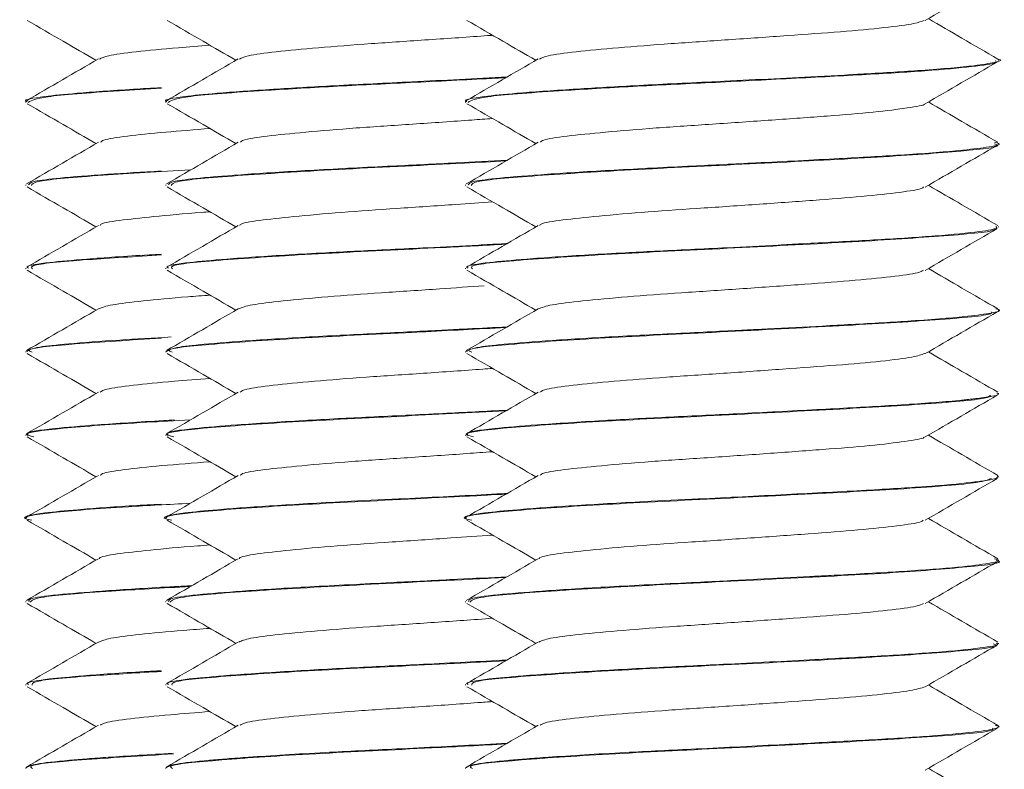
# Model space of a CAD drawing. Header units: millimetres. Extents: x -136 to 1613, y -2821 to -510.
# Tile 32 of 69: x 35 to 50, y -573 to -561. Entities that reach past the tile are written whole.
import ezdxf

# ---------------------------------------------------------------- set-up
doc = ezdxf.new("R2010")
doc.units = ezdxf.units.MM

msp = doc.modelspace()

# ---------------------------------------------------------------- linework, layer by layer
at = {"color": 7, "linetype": 'Continuous', "lineweight": 15}
for p, q in [((50.042, -561.933), (50.042, -561.923)), ((35.442, -562.548), (35.442, -562.559)), ((37.542, -562.548), (37.542, -562.559)), ((42.042, -562.548), (42.042, -562.559)), ((50.042, -563.183), (50.042, -563.174)), ((35.442, -563.798), (35.442, -563.808)), ((37.542, -563.798), (37.542, -563.808)), ((42.042, -563.798), (42.042, -563.808)), ((50.042, -564.433), (50.042, -564.423)), ((35.442, -565.048), (35.442, -565.058)), ((37.542, -565.048), (37.542, -565.058)), ((42.042, -565.048), (42.042, -565.058)), ((50.042, -565.683), (50.042, -565.673)), ((35.442, -566.298), (35.442, -566.308)), ((37.542, -566.298), (37.542, -566.308)), ((42.042, -566.298), (42.042, -566.308)), ((50.042, -566.933), (50.042, -566.923)), ((35.442, -567.548), (35.442, -567.558)), ((37.542, -567.548), (37.542, -567.558)), ((42.042, -567.548), (42.042, -567.558)), ((50.042, -568.183), (50.042, -568.173)), ((35.442, -568.798), (35.442, -568.809)), ((37.542, -568.798), (37.542, -568.809)), ((42.042, -568.798), (42.042, -568.809)), ((50.042, -569.434), (50.042, -569.423)), ((35.442, -570.048), (35.442, -570.059)), ((37.542, -570.048), (37.542, -570.059)), ((42.042, -570.048), (42.042, -570.059)), ((50.042, -570.683), (50.042, -570.673)), ((35.442, -571.298), (35.442, -571.308)), ((37.542, -571.298), (37.542, -571.308)), ((42.042, -571.298), (42.042, -571.308)), ((50.042, -571.933), (50.042, -571.923)), ((35.442, -572.548), (35.442, -572.558)), ((37.542, -572.548), (37.542, -572.558)), ((42.042, -572.548), (42.042, -572.558))]:
    msp.add_line(p, q, dxfattribs=at)
for points, knots in [([(48.942, -561.33), (49.122, -561.226), (49.481, -561.017), (49.841, -560.808), (50.021, -560.704)], [0, 0, 0, 0, 0.499684, 1, 1, 1, 1]), ([(35.463, -561.329), (35.643, -561.433), (35.988, -561.633), (36.332, -561.833), (36.496, -561.928)], [0, 0, 0, 0, 0.522711, 1, 1, 1, 1]), ([(37.563, -561.329), (37.743, -561.433), (38.088, -561.633), (38.432, -561.833), (38.596, -561.928)], [0, 0, 0, 0, 0.522712, 1, 1, 1, 1]), ([(42.063, -561.329), (42.243, -561.433), (42.588, -561.633), (42.932, -561.833), (43.096, -561.928)], [0, 0, 0, 0, 0.522711, 1, 1, 1, 1]), ([(43.151, -561.909), (43.183, -561.892), (43.254, -561.854), (43.673, -561.801), (44.307, -561.739), (45.109, -561.678), (45.994, -561.62), (46.881, -561.557), (47.696, -561.499), (48.352, -561.438), (48.796, -561.38), (48.885, -561.344), (48.925, -561.329)], [0, 0, 0, 0, 0.084347, 0.187103, 0.291642, 0.396098, 0.498909, 0.604004, 0.707148, 0.811181, 0.916015, 1, 1, 1, 1]), ([(50.032, -561.909), (49.852, -561.805), (49.504, -561.603), (49.156, -561.401), (48.988, -561.303)], [0, 0, 0, 0, 0.517421, 1, 1, 1, 1]), ([(38.651, -561.909), (38.683, -561.892), (38.754, -561.854), (39.173, -561.801), (39.807, -561.739), (40.611, -561.678), (41.487, -561.62), (42.13, -561.576), (42.423, -561.554), (42.448, -561.552)], [0, 0, 0, 0, 0.137457, 0.304912, 0.475274, 0.6455, 0.813045, 0.984314, 1, 1, 1, 1]), ([(36.551, -561.909), (36.583, -561.892), (36.653, -561.854), (37.076, -561.801), (37.611, -561.747), (38.045, -561.715), (38.207, -561.703)], [0, 0, 0, 0, 0.238303, 0.528641, 0.824017, 1, 1, 1, 1]), ([(36.532, -561.908), (36.352, -562.012), (35.992, -562.221), (35.632, -562.43), (35.452, -562.534)], [0, 0, 0, 0, 0.499696, 1, 1, 1, 1]), ([(38.632, -561.908), (38.452, -562.012), (38.092, -562.221), (37.732, -562.43), (37.552, -562.534)], [0, 0, 0, 0, 0.499696, 1, 1, 1, 1]), ([(50.03, -561.909), (50.031, -561.909), (50.113, -561.927), (49.991, -561.96), (49.679, -562.014), (48.991, -562.075), (48.1, -562.129), (47.039, -562.186), (45.832, -562.247), (44.601, -562.306), (43.589, -562.365), (42.804, -562.421), (42.247, -562.476), (41.997, -562.521), (42.055, -562.545), (42.061, -562.548)], [0, 0, 0, 0, 0.0007664, 0.0793554, 0.1581309, 0.2659285, 0.3505565, 0.4181895, 0.5348972, 0.6278074, 0.7098, 0.80358, 0.8825849, 0.9875637, 1, 1, 1, 1]), ([(43.132, -561.908), (42.952, -562.012), (42.592, -562.221), (42.232, -562.43), (42.052, -562.534)], [0, 0, 0, 0, 0.499691, 1, 1, 1, 1]), ([(42.079, -562.559), (42.13, -562.53), (42.237, -562.471), (43.25, -562.397), (44.451, -562.323), (45.643, -562.267), (46.866, -562.204), (48.015, -562.144), (48.99, -562.086), (49.674, -562.022), (50.029, -561.974), (50.004, -561.944), (49.996, -561.933)], [0, 0, 0, 0, 0.1311659, 0.2744649, 0.3719871, 0.4673557, 0.5647453, 0.6614412, 0.7572574, 0.8549086, 0.9504579, 1, 1, 1, 1]), ([(48.942, -562.58), (49.122, -562.476), (49.481, -562.267), (49.841, -562.058), (50.021, -561.954)], [0, 0, 0, 0, 0.49969, 1, 1, 1, 1]), ([(42.665, -562.178), (42.189, -562.203), (41.319, -562.248), (40.1, -562.306), (39.089, -562.365), (38.304, -562.421), (37.747, -562.476), (37.497, -562.521), (37.555, -562.545), (37.561, -562.548)], [0, 0, 0, 0, 0.1944032, 0.3553313, 0.4973495, 0.6597842, 0.7966268, 0.9784594, 1, 1, 1, 1]), ([(37.579, -562.559), (37.63, -562.53), (37.737, -562.471), (38.749, -562.397), (39.952, -562.323), (41.137, -562.267), (42.077, -562.219), (42.551, -562.194), (42.647, -562.189)], [0, 0, 0, 0, 0.2224684, 0.4655141, 0.6309217, 0.7926723, 0.9578528, 1, 1, 1, 1]), ([(37.473, -562.338), (37.332, -562.346), (36.834, -562.375), (36.209, -562.421), (35.646, -562.476), (35.397, -562.521), (35.455, -562.545), (35.461, -562.548)], [0, 0, 0, 0, 0.112875, 0.399552, 0.641069, 0.961983, 1, 1, 1, 1]), ([(35.479, -562.559), (35.532, -562.53), (35.644, -562.471), (36.524, -562.404), (37.263, -562.361), (37.48, -562.348)], [0, 0, 0, 0, 0.392821, 0.821973, 1, 1, 1, 1]), ([(35.463, -562.579), (35.643, -562.683), (35.988, -562.883), (36.332, -563.083), (36.496, -563.178)], [0, 0, 0, 0, 0.522711, 1, 1, 1, 1]), ([(37.563, -562.579), (37.743, -562.683), (38.088, -562.883), (38.432, -563.083), (38.596, -563.178)], [0, 0, 0, 0, 0.522712, 1, 1, 1, 1]), ([(42.063, -562.579), (42.243, -562.683), (42.588, -562.883), (42.932, -563.083), (43.096, -563.178)], [0, 0, 0, 0, 0.522711, 1, 1, 1, 1]), ([(43.165, -563.158), (43.174, -563.147), (43.202, -563.116), (43.537, -563.066), (44.115, -563.007), (44.88, -562.943), (45.749, -562.887), (46.645, -562.824), (47.485, -562.764), (48.201, -562.706), (48.689, -562.642), (48.935, -562.603), (48.933, -562.581), (48.933, -562.58)], [0, 0, 0, 0, 0.055238, 0.15895, 0.262965, 0.368217, 0.47113, 0.576237, 0.680592, 0.783992, 0.889382, 0.992494, 1, 1, 1, 1]), ([(50.032, -563.159), (49.852, -563.055), (49.504, -562.853), (49.156, -562.651), (48.988, -562.553)], [0, 0, 0, 0, 0.517421, 1, 1, 1, 1]), ([(38.665, -563.158), (38.674, -563.147), (38.702, -563.116), (39.038, -563.066), (39.614, -563.007), (40.381, -562.943), (41.246, -562.887), (41.968, -562.837), (42.345, -562.809), (42.447, -562.802)], [0, 0, 0, 0, 0.089786, 0.258361, 0.42743, 0.598509, 0.76579, 0.936631, 1, 1, 1, 1]), ([(36.565, -563.158), (36.574, -563.147), (36.602, -563.116), (36.94, -563.066), (37.483, -563.009), (37.975, -562.97), (38.206, -562.952)], [0, 0, 0, 0, 0.155681, 0.447971, 0.74111, 1, 1, 1, 1]), ([(36.532, -563.158), (36.352, -563.262), (35.992, -563.471), (35.632, -563.68), (35.452, -563.784)], [0, 0, 0, 0, 0.499696, 1, 1, 1, 1]), ([(38.632, -563.158), (38.452, -563.262), (38.092, -563.471), (37.732, -563.68), (37.552, -563.784)], [0, 0, 0, 0, 0.499696, 1, 1, 1, 1]), ([(43.132, -563.158), (42.952, -563.262), (42.592, -563.471), (42.232, -563.68), (42.052, -563.784)], [0, 0, 0, 0, 0.499691, 1, 1, 1, 1]), ([(49.981, -563.159), (50.005, -563.165), (50.113, -563.19), (49.902, -563.23), (49.436, -563.288), (48.668, -563.347), (47.606, -563.405), (46.515, -563.463), (45.349, -563.52), (44.249, -563.575), (43.242, -563.638), (42.551, -563.692), (42.112, -563.745), (42.093, -563.78), (42.083, -563.798)], [0, 0, 0, 0, 0.026766, 0.118614, 0.195265, 0.298973, 0.382935, 0.483621, 0.55765, 0.653793, 0.74906, 0.840487, 0.917216, 1, 1, 1, 1]), ([(42.126, -563.808), (42.135, -563.786), (42.156, -563.733), (43.128, -563.654), (44.686, -563.56), (46.545, -563.472), (48.312, -563.381), (49.547, -563.289), (50.123, -563.226), (49.998, -563.189), (49.979, -563.183)], [0, 0, 0, 0, 0.1054772, 0.2490963, 0.3948892, 0.5389549, 0.6836363, 0.8289034, 0.9726782, 1, 1, 1, 1]), ([(48.942, -563.83), (49.122, -563.726), (49.481, -563.517), (49.841, -563.308), (50.021, -563.204)], [0, 0, 0, 0, 0.49969, 1, 1, 1, 1]), ([(42.667, -563.428), (42.413, -563.441), (41.855, -563.471), (40.847, -563.52), (39.75, -563.575), (38.742, -563.638), (38.051, -563.692), (37.612, -563.745), (37.593, -563.78), (37.583, -563.798)], [0, 0, 0, 0, 0.107106, 0.235111, 0.401358, 0.566089, 0.724179, 0.856854, 1, 1, 1, 1]), ([(37.626, -563.808), (37.634, -563.786), (37.655, -563.733), (38.631, -563.654), (40.174, -563.56), (41.685, -563.49), (42.444, -563.449), (42.648, -563.438)], [0, 0, 0, 0, 0.1781742, 0.4207778, 0.6670536, 0.9104139, 1, 1, 1, 1]), ([(37.472, -563.588), (37.194, -563.605), (36.58, -563.642), (35.954, -563.692), (35.512, -563.745), (35.493, -563.78), (35.483, -563.798)], [0, 0, 0, 0, 0.232639, 0.512218, 0.746856, 1, 1, 1, 1]), ([(35.526, -563.808), (35.536, -563.786), (35.56, -563.733), (36.455, -563.658), (37.452, -563.601), (37.914, -563.574)], [0, 0, 0, 0, 0.282598, 0.667399, 1, 1, 1, 1]), ([(35.463, -563.829), (35.643, -563.933), (35.988, -564.133), (36.332, -564.333), (36.496, -564.428)], [0, 0, 0, 0, 0.522705, 1, 1, 1, 1]), ([(37.563, -563.829), (37.743, -563.933), (38.088, -564.133), (38.432, -564.333), (38.596, -564.428)], [0, 0, 0, 0, 0.522706, 1, 1, 1, 1]), ([(42.063, -563.829), (42.243, -563.933), (42.588, -564.133), (42.932, -564.333), (43.096, -564.428)], [0, 0, 0, 0, 0.5227055, 1, 1, 1, 1]), ([(43.156, -564.408), (43.156, -564.403), (43.156, -564.377), (43.421, -564.331), (43.934, -564.274), (44.659, -564.21), (45.507, -564.152), (46.405, -564.092), (47.266, -564.029), (48.023, -563.972), (48.58, -563.909), (48.887, -563.863), (48.908, -563.836), (48.913, -563.829)], [0, 0, 0, 0, 0.025924, 0.130549, 0.233742, 0.339149, 0.442458, 0.546937, 0.651983, 0.754926, 0.860228, 0.96411, 1, 1, 1, 1]), ([(50.032, -564.409), (49.852, -564.305), (49.504, -564.103), (49.156, -563.901), (48.988, -563.803)], [0, 0, 0, 0, 0.517421, 1, 1, 1, 1]), ([(38.656, -564.408), (38.656, -564.403), (38.656, -564.377), (38.921, -564.331), (39.434, -564.274), (40.16, -564.21), (41.005, -564.152), (41.803, -564.099), (42.266, -564.065), (42.447, -564.052)], [0, 0, 0, 0, 0.0421947, 0.2124905, 0.3804529, 0.5520198, 0.720174, 0.8902313, 1, 1, 1, 1]), ([(36.557, -564.408), (36.556, -564.403), (36.556, -564.377), (36.819, -564.331), (37.34, -564.274), (37.841, -564.228), (38.165, -564.205), (38.206, -564.202)], [0, 0, 0, 0, 0.073159, 0.368397, 0.659598, 0.95705, 1, 1, 1, 1]), ([(36.532, -564.408), (36.352, -564.512), (35.992, -564.721), (35.632, -564.93), (35.452, -565.034)], [0, 0, 0, 0, 0.499696, 1, 1, 1, 1]), ([(38.632, -564.408), (38.452, -564.512), (38.092, -564.721), (37.732, -564.93), (37.552, -565.034)], [0, 0, 0, 0, 0.499696, 1, 1, 1, 1]), ([(43.132, -564.408), (42.952, -564.512), (42.592, -564.721), (42.232, -564.93), (42.052, -565.034)], [0, 0, 0, 0, 0.499691, 1, 1, 1, 1]), ([(50.001, -564.423), (50.011, -564.432), (50.042, -564.458), (49.76, -564.501), (49.167, -564.562), (48.278, -564.62), (47.545, -564.658), (47.032, -564.685), (46.6, -564.708), (45.856, -564.746), (45.075, -564.784), (44.389, -564.819), (43.702, -564.858), (42.956, -564.909), (42.335, -564.964), (42.032, -565.012), (42.072, -565.041), (42.082, -565.048)], [0, 0, 0, 0, 0.0392182, 0.1220299, 0.2241558, 0.3164951, 0.4001071, 0.4163437, 0.4445675, 0.5058902, 0.5942, 0.6310303, 0.6806856, 0.780192, 0.8636516, 0.9648657, 1, 1, 1, 1]), ([(42.145, -565.058), (42.129, -565.041), (42.083, -564.994), (42.904, -564.92), (44.366, -564.826), (46.207, -564.739), (48.02, -564.646), (49.358, -564.556), (50.037, -564.493), (49.977, -564.458), (49.97, -564.454)], [0, 0, 0, 0, 0.0815592, 0.2301759, 0.381048, 0.5295673, 0.6799971, 0.8292602, 0.9784094, 1, 1, 1, 1]), ([(48.942, -565.08), (49.122, -564.976), (49.481, -564.767), (49.841, -564.558), (50.021, -564.454)], [0, 0, 0, 0, 0.49969, 1, 1, 1, 1]), ([(42.666, -564.678), (42.637, -564.68), (42.496, -564.687), (42.1, -564.708), (41.356, -564.746), (40.575, -564.784), (39.889, -564.819), (39.202, -564.858), (38.456, -564.909), (37.835, -564.964), (37.532, -565.012), (37.572, -565.041), (37.582, -565.048)], [0, 0, 0, 0, 0.012099, 0.059871, 0.163666, 0.31314, 0.375479, 0.459526, 0.627952, 0.769216, 0.940532, 1, 1, 1, 1]), ([(37.645, -565.058), (37.629, -565.041), (37.582, -564.994), (38.406, -564.92), (39.858, -564.826), (41.45, -564.752), (42.334, -564.705), (42.648, -564.688)], [0, 0, 0, 0, 0.1333726, 0.3764032, 0.6231192, 0.8659893, 1, 1, 1, 1]), ([(37.472, -564.838), (37.412, -564.841), (36.983, -564.865), (36.36, -564.909), (35.734, -564.964), (35.433, -565.012), (35.472, -565.041), (35.482, -565.048)], [0, 0, 0, 0, 0.048056, 0.344702, 0.593517, 0.895256, 1, 1, 1, 1]), ([(35.545, -565.058), (35.53, -565.041), (35.487, -564.994), (36.196, -564.927), (37.091, -564.873), (37.48, -564.849)], [0, 0, 0, 0, 0.237057, 0.669008, 1, 1, 1, 1]), ([(35.463, -565.079), (35.643, -565.183), (35.988, -565.383), (36.332, -565.583), (36.496, -565.678)], [0, 0, 0, 0, 0.522705, 1, 1, 1, 1]), ([(37.563, -565.079), (37.743, -565.183), (38.088, -565.383), (38.432, -565.583), (38.596, -565.678)], [0, 0, 0, 0, 0.522706, 1, 1, 1, 1]), ([(42.063, -565.079), (42.243, -565.183), (42.588, -565.383), (42.932, -565.583), (43.096, -565.678)], [0, 0, 0, 0, 0.5227055, 1, 1, 1, 1]), ([(43.132, -565.658), (43.186, -565.638), (43.293, -565.597), (43.776, -565.54), (44.446, -565.477), (45.269, -565.417), (46.161, -565.359), (47.04, -565.295), (47.833, -565.238), (48.451, -565.176), (48.835, -565.123), (48.892, -565.091), (48.913, -565.079)], [0, 0, 0, 0, 0.103427, 0.206146, 0.311139, 0.415146, 0.518501, 0.62368, 0.72653, 0.831176, 0.935723, 1, 1, 1, 1]), ([(50.032, -565.659), (49.852, -565.555), (49.504, -565.353), (49.156, -565.151), (48.988, -565.053)], [0, 0, 0, 0, 0.517421, 1, 1, 1, 1]), ([(38.632, -565.658), (38.686, -565.638), (38.793, -565.597), (39.276, -565.54), (39.947, -565.477), (40.768, -565.417), (41.594, -565.363), (42.1, -565.327), (42.321, -565.311)], [0, 0, 0, 0, 0.172839, 0.344491, 0.519945, 0.693752, 0.866468, 1, 1, 1, 1]), ([(36.532, -565.658), (36.586, -565.638), (36.692, -565.597), (37.18, -565.54), (37.703, -565.489), (38.094, -565.461), (38.207, -565.453)], [0, 0, 0, 0, 0.292124, 0.582254, 0.8788, 1, 1, 1, 1]), ([(36.532, -565.658), (36.352, -565.762), (35.992, -565.971), (35.632, -566.18), (35.452, -566.284)], [0, 0, 0, 0, 0.4997076, 1, 1, 1, 1]), ([(38.632, -565.658), (38.452, -565.762), (38.092, -565.971), (37.732, -566.18), (37.552, -566.284)], [0, 0, 0, 0, 0.499708, 1, 1, 1, 1]), ([(43.132, -565.658), (42.952, -565.762), (42.592, -565.971), (42.232, -566.18), (42.052, -566.284)], [0, 0, 0, 0, 0.499703, 1, 1, 1, 1]), ([(49.999, -565.659), (50.015, -565.662), (50.104, -565.684), (49.954, -565.72), (49.576, -565.775), (48.844, -565.836), (48.026, -565.882), (47.287, -565.922), (46.743, -565.95), (46.283, -565.974), (45.94, -565.991), (45.339, -566.021), (44.424, -566.065), (43.424, -566.125), (42.683, -566.181), (42.153, -566.236), (42.091, -566.276), (42.056, -566.298)], [0, 0, 0, 0, 0.0173056, 0.096671, 0.1741567, 0.2818046, 0.3667763, 0.4035259, 0.4698641, 0.4966067, 0.511638, 0.5501109, 0.6371009, 0.7303664, 0.8207509, 0.8982138, 1, 1, 1, 1]), ([(42.137, -566.308), (42.112, -566.297), (42.017, -566.256), (42.704, -566.186), (44.058, -566.093), (45.868, -566.006), (47.709, -565.911), (49.163, -565.824), (49.957, -565.753), (49.936, -565.713), (49.931, -565.703)], [0, 0, 0, 0, 0.053976, 0.203206, 0.353823, 0.502398, 0.653335, 0.802097, 0.952209, 1, 1, 1, 1]), ([(48.942, -566.33), (49.122, -566.226), (49.481, -566.017), (49.841, -565.808), (50.021, -565.704)], [0, 0, 0, 0, 0.49969, 1, 1, 1, 1]), ([(42.666, -565.928), (42.47, -565.938), (42.164, -565.954), (41.782, -565.974), (41.44, -565.991), (40.839, -566.021), (39.924, -566.065), (38.924, -566.125), (38.183, -566.181), (37.653, -566.236), (37.591, -566.276), (37.556, -566.298)], [0, 0, 0, 0, 0.082348, 0.128639, 0.154658, 0.221254, 0.371831, 0.533269, 0.689723, 0.823811, 1, 1, 1, 1]), ([(37.637, -566.308), (37.611, -566.297), (37.517, -566.256), (38.205, -566.186), (39.552, -566.093), (41.214, -566.014), (42.223, -565.961), (42.648, -565.938)], [0, 0, 0, 0, 0.088369, 0.33269, 0.579281, 0.822527, 1, 1, 1, 1]), ([(37.626, -566.08), (37.358, -566.095), (36.749, -566.13), (36.086, -566.181), (35.552, -566.236), (35.491, -566.276), (35.456, -566.298)], [0, 0, 0, 0, 0.20795, 0.473451, 0.700998, 1, 1, 1, 1]), ([(35.537, -566.308), (35.512, -566.297), (35.419, -566.256), (36.068, -566.187), (37.014, -566.127), (37.478, -566.098)], [0, 0, 0, 0, 0.155553, 0.585608, 1, 1, 1, 1]), ([(35.463, -566.329), (35.643, -566.433), (35.988, -566.633), (36.332, -566.833), (36.496, -566.928)], [0, 0, 0, 0, 0.522705, 1, 1, 1, 1]), ([(37.563, -566.329), (37.743, -566.433), (38.088, -566.633), (38.432, -566.833), (38.596, -566.928)], [0, 0, 0, 0, 0.522706, 1, 1, 1, 1]), ([(42.063, -566.329), (42.243, -566.433), (42.588, -566.633), (42.932, -566.833), (43.096, -566.928)], [0, 0, 0, 0, 0.5227055, 1, 1, 1, 1]), ([(43.158, -566.908), (43.181, -566.893), (43.237, -566.858), (43.628, -566.806), (44.245, -566.745), (45.036, -566.683), (45.917, -566.626), (46.807, -566.562), (47.631, -566.503), (48.304, -566.444), (48.777, -566.383), (48.884, -566.346), (48.934, -566.329)], [0, 0, 0, 0, 0.0751228, 0.1780276, 0.2823475, 0.3869995, 0.4896898, 0.5947353, 0.6981463, 0.8018863, 0.9068416, 1, 1, 1, 1]), ([(50.032, -566.909), (49.852, -566.805), (49.504, -566.603), (49.156, -566.401), (48.988, -566.303)], [0, 0, 0, 0, 0.517421, 1, 1, 1, 1]), ([(38.658, -566.908), (38.681, -566.893), (38.737, -566.858), (39.128, -566.806), (39.745, -566.745), (40.537, -566.682), (41.411, -566.626), (42.079, -566.579), (42.399, -566.555), (42.447, -566.552)], [0, 0, 0, 0, 0.12241, 0.290089, 0.460075, 0.630601, 0.797932, 0.969099, 1, 1, 1, 1]), ([(36.558, -566.908), (36.581, -566.893), (36.637, -566.858), (37.031, -566.806), (37.57, -566.751), (38.023, -566.717), (38.207, -566.703)], [0, 0, 0, 0, 0.2123744, 0.5032748, 0.7981925, 1, 1, 1, 1]), ([(36.532, -566.908), (36.352, -567.012), (35.992, -567.221), (35.632, -567.43), (35.452, -567.534)], [0, 0, 0, 0, 0.4997076, 1, 1, 1, 1]), ([(38.632, -566.908), (38.452, -567.012), (38.092, -567.221), (37.732, -567.43), (37.552, -567.534)], [0, 0, 0, 0, 0.499708, 1, 1, 1, 1]), ([(42.162, -567.579), (42.112, -567.567), (41.94, -567.525), (42.514, -567.451), (43.767, -567.36), (45.528, -567.272), (47.389, -567.178), (48.942, -567.091), (49.871, -567.013), (49.907, -566.968), (49.919, -566.953)], [0, 0, 0, 0, 0.0592783, 0.2043908, 0.3491978, 0.4931604, 0.6389946, 0.782596, 0.928367, 1, 1, 1, 1]), ([(43.132, -566.908), (42.952, -567.012), (42.592, -567.221), (42.232, -567.43), (42.052, -567.534)], [0, 0, 0, 0, 0.499703, 1, 1, 1, 1]), ([(50.014, -566.923), (50.023, -566.927), (50.073, -566.951), (49.911, -566.977), (49.72, -567.003), (49.644, -567.012), (49.602, -567.016), (49.581, -567.019), (49.573, -567.02), (49.57, -567.02), (49.569, -567.02), (49.569, -567.02), (49.569, -567.02), (49.569, -567.02), (49.569, -567.02), (49.569, -567.02), (49.568, -567.02), (49.558, -567.021), (49.529, -567.024), (49.446, -567.033), (49.129, -567.062), (48.468, -567.109), (47.383, -567.167), (46.237, -567.227), (45.296, -567.273), (44.604, -567.307), (43.899, -567.346), (43.103, -567.398), (42.379, -567.458), (42.032, -567.51), (42.069, -567.541), (42.077, -567.548)], [0, 0, 0, 0, 0.018932, 0.109252, 0.132795, 0.145375, 0.151867, 0.155164, 0.155993, 0.156409, 0.15646, 0.156487, 0.1565, 0.156504, 0.156505, 0.156526, 0.156567, 0.156929, 0.161812, 0.170216, 0.197582, 0.300054, 0.391254, 0.48761, 0.575295, 0.614715, 0.660593, 0.760858, 0.850738, 0.965891, 1, 1, 1, 1]), ([(48.942, -567.58), (49.122, -567.476), (49.481, -567.267), (49.841, -567.058), (50.021, -566.954)], [0, 0, 0, 0, 0.49969, 1, 1, 1, 1]), ([(37.662, -567.579), (37.612, -567.567), (37.44, -567.525), (38.015, -567.451), (39.264, -567.36), (40.976, -567.275), (42.11, -567.216), (42.647, -567.189)], [0, 0, 0, 0, 0.0951416, 0.3280474, 0.560463, 0.7915238, 1, 1, 1, 1]), ([(42.666, -567.178), (42.346, -567.195), (41.668, -567.23), (40.796, -567.273), (40.105, -567.307), (39.399, -567.346), (38.603, -567.398), (37.879, -567.458), (37.532, -567.51), (37.569, -567.541), (37.577, -567.548)], [0, 0, 0, 0, 0.1331081, 0.2814615, 0.3481539, 0.4257736, 0.5954073, 0.7474704, 0.9422925, 1, 1, 1, 1]), ([(35.562, -567.579), (35.512, -567.567), (35.339, -567.525), (35.928, -567.451), (36.879, -567.378), (37.686, -567.337), (37.912, -567.325)], [0, 0, 0, 0, 0.146219, 0.504141, 0.861305, 1, 1, 1, 1]), ([(37.675, -567.326), (37.62, -567.329), (37.183, -567.353), (36.507, -567.398), (35.778, -567.458), (35.432, -567.51), (35.469, -567.541), (35.477, -567.548)], [0, 0, 0, 0, 0.040403, 0.323884, 0.577996, 0.903563, 1, 1, 1, 1]), ([(50.032, -568.159), (49.852, -568.055), (49.504, -567.853), (49.156, -567.651), (48.988, -567.553)], [0, 0, 0, 0, 0.517421, 1, 1, 1, 1]), ([(35.463, -567.579), (35.643, -567.683), (35.988, -567.883), (36.332, -568.083), (36.496, -568.178)], [0, 0, 0, 0, 0.522705, 1, 1, 1, 1]), ([(37.563, -567.579), (37.743, -567.683), (38.088, -567.883), (38.432, -568.083), (38.596, -568.178)], [0, 0, 0, 0, 0.522706, 1, 1, 1, 1]), ([(42.063, -567.579), (42.243, -567.683), (42.588, -567.883), (42.932, -568.083), (43.096, -568.178)], [0, 0, 0, 0, 0.5227055, 1, 1, 1, 1]), ([(43.164, -568.158), (43.17, -568.149), (43.187, -568.119), (43.499, -568.071), (44.056, -568.012), (44.809, -567.949), (45.673, -567.892), (46.57, -567.83), (47.417, -567.768), (48.147, -567.711), (48.657, -567.647), (48.92, -567.606), (48.924, -567.583), (48.924, -567.58)], [0, 0, 0, 0, 0.045994, 0.150026, 0.253732, 0.359073, 0.462054, 0.567003, 0.671617, 0.774813, 0.880218, 0.983514, 1, 1, 1, 1]), ([(38.664, -568.158), (38.67, -568.149), (38.687, -568.119), (38.999, -568.071), (39.556, -568.012), (40.31, -567.949), (41.17, -567.892), (41.916, -567.841), (42.32, -567.811), (42.447, -567.802)], [0, 0, 0, 0, 0.074783, 0.243929, 0.412546, 0.583824, 0.75126, 0.921898, 1, 1, 1, 1]), ([(36.564, -568.158), (36.57, -568.149), (36.587, -568.119), (36.9, -568.071), (37.444, -568.012), (37.954, -567.972), (38.206, -567.952)], [0, 0, 0, 0, 0.129501, 0.422412, 0.714404, 1, 1, 1, 1]), ([(36.532, -568.158), (36.352, -568.262), (35.992, -568.471), (35.632, -568.68), (35.452, -568.784)], [0, 0, 0, 0, 0.4997076, 1, 1, 1, 1]), ([(38.632, -568.158), (38.452, -568.262), (38.092, -568.471), (37.732, -568.68), (37.552, -568.784)], [0, 0, 0, 0, 0.499708, 1, 1, 1, 1]), ([(42.134, -568.829), (42.098, -568.822), (41.904, -568.786), (42.363, -568.716), (43.489, -568.627), (45.193, -568.537), (47.06, -568.445), (48.699, -568.358), (49.776, -568.273), (49.888, -568.224), (49.933, -568.204)], [0, 0, 0, 0, 0.032796, 0.178591, 0.322679, 0.467354, 0.612647, 0.756426, 0.90239, 1, 1, 1, 1]), ([(50.027, -568.159), (50.03, -568.176), (50.034, -568.202), (49.852, -568.235), (49.561, -568.274), (48.996, -568.324), (48.041, -568.383), (46.859, -568.444), (45.693, -568.504), (44.596, -568.557), (43.631, -568.612), (42.812, -568.67), (42.241, -568.726), (41.998, -568.772), (42.05, -568.797), (42.054, -568.798)], [0, 0, 0, 0, 0.077911, 0.120632, 0.166158, 0.25924, 0.347352, 0.447717, 0.550442, 0.615426, 0.710041, 0.802237, 0.881498, 0.991461, 1, 1, 1, 1]), ([(43.132, -568.158), (42.952, -568.262), (42.592, -568.471), (42.232, -568.68), (42.052, -568.784)], [0, 0, 0, 0, 0.499703, 1, 1, 1, 1]), ([(48.942, -568.83), (49.122, -568.726), (49.481, -568.517), (49.841, -568.308), (50.021, -568.204)], [0, 0, 0, 0, 0.49969, 1, 1, 1, 1]), ([(37.634, -568.829), (37.598, -568.822), (37.404, -568.786), (37.862, -568.716), (38.994, -568.627), (40.672, -568.537), (42.034, -568.473), (42.608, -568.441), (42.647, -568.439)], [0, 0, 0, 0, 0.052599, 0.286431, 0.517526, 0.749559, 0.982588, 1, 1, 1, 1]), ([(42.666, -568.428), (42.563, -568.433), (42.054, -568.461), (41.189, -568.504), (40.097, -568.557), (39.131, -568.612), (38.312, -568.67), (37.741, -568.726), (37.498, -568.772), (37.55, -568.797), (37.554, -568.798)], [0, 0, 0, 0, 0.045122, 0.22273, 0.335086, 0.498672, 0.658074, 0.795114, 0.985236, 1, 1, 1, 1]), ([(35.534, -568.829), (35.498, -568.822), (35.303, -568.786), (35.774, -568.716), (36.695, -568.64), (37.587, -568.593), (37.911, -568.576)], [0, 0, 0, 0, 0.081018, 0.441193, 0.79714, 1, 1, 1, 1]), ([(37.473, -568.589), (37.332, -568.597), (36.834, -568.624), (36.217, -568.67), (35.639, -568.726), (35.398, -568.772), (35.45, -568.797), (35.454, -568.798)], [0, 0, 0, 0, 0.112289, 0.394546, 0.637206, 0.973855, 1, 1, 1, 1]), ([(35.463, -568.829), (35.643, -568.933), (35.988, -569.133), (36.332, -569.333), (36.496, -569.428)], [0, 0, 0, 0, 0.522705, 1, 1, 1, 1]), ([(37.563, -568.829), (37.743, -568.933), (38.088, -569.133), (38.432, -569.333), (38.596, -569.428)], [0, 0, 0, 0, 0.522706, 1, 1, 1, 1]), ([(42.063, -568.829), (42.243, -568.933), (42.588, -569.133), (42.932, -569.333), (43.096, -569.428)], [0, 0, 0, 0, 0.5227055, 1, 1, 1, 1]), ([(43.149, -569.408), (43.149, -569.404), (43.142, -569.381), (43.388, -569.336), (43.88, -569.279), (44.591, -569.215), (45.431, -569.157), (46.328, -569.097), (47.196, -569.034), (47.965, -568.977), (48.541, -568.914), (48.871, -568.866), (48.902, -568.838), (48.911, -568.829)], [0, 0, 0, 0, 0.016694, 0.121535, 0.224577, 0.329954, 0.433499, 0.537702, 0.642891, 0.745801, 0.850996, 0.955184, 1, 1, 1, 1]), ([(50.032, -569.409), (49.852, -569.305), (49.504, -569.103), (49.156, -568.901), (48.988, -568.803)], [0, 0, 0, 0, 0.517427, 1, 1, 1, 1]), ([(38.649, -569.408), (38.649, -569.404), (38.642, -569.381), (38.888, -569.336), (39.38, -569.279), (40.092, -569.215), (40.93, -569.157), (41.751, -569.102), (42.24, -569.067), (42.447, -569.052)], [0, 0, 0, 0, 0.027191, 0.197949, 0.365775, 0.537405, 0.706051, 0.87577, 1, 1, 1, 1]), ([(36.55, -569.408), (36.549, -569.404), (36.542, -569.381), (36.787, -569.336), (37.285, -569.279), (37.797, -569.231), (38.143, -569.207), (38.207, -569.202)], [0, 0, 0, 0, 0.047183, 0.343466, 0.634647, 0.932437, 1, 1, 1, 1]), ([(36.532, -569.408), (36.352, -569.512), (35.992, -569.721), (35.632, -569.93), (35.452, -570.034)], [0, 0, 0, 0, 0.4997076, 1, 1, 1, 1]), ([(38.632, -569.408), (38.452, -569.512), (38.092, -569.721), (37.732, -569.93), (37.552, -570.034)], [0, 0, 0, 0, 0.499708, 1, 1, 1, 1]), ([(43.132, -569.408), (42.952, -569.512), (42.592, -569.721), (42.232, -569.93), (42.052, -570.034)], [0, 0, 0, 0, 0.499703, 1, 1, 1, 1]), ([(49.979, -569.409), (50.005, -569.416), (50.089, -569.44), (49.903, -569.48), (49.466, -569.536), (48.675, -569.596), (47.944, -569.637), (47.451, -569.663), (47.05, -569.684), (46.389, -569.719), (45.379, -569.769), (44.273, -569.823), (43.27, -569.886), (42.541, -569.943), (42.096, -569.996), (42.089, -570.033), (42.086, -570.048)], [0, 0, 0, 0, 0.03383, 0.107992, 0.197515, 0.294664, 0.382709, 0.396332, 0.419271, 0.481999, 0.552897, 0.653886, 0.747652, 0.834156, 0.927837, 1, 1, 1, 1]), ([(42.104, -570.059), (42.133, -570.033), (42.198, -569.977), (43.255, -569.895), (44.858, -569.802), (46.721, -569.712), (48.463, -569.623), (49.628, -569.53), (50.151, -569.47), (50.018, -569.436), (50.007, -569.434)], [0, 0, 0, 0, 0.1193321, 0.2630033, 0.4085037, 0.5529046, 0.6971667, 0.8427867, 0.9864222, 1, 1, 1, 1]), ([(48.942, -570.08), (49.122, -569.976), (49.481, -569.767), (49.841, -569.558), (50.021, -569.454)], [0, 0, 0, 0, 0.49969, 1, 1, 1, 1]), ([(42.666, -569.678), (42.419, -569.691), (41.877, -569.719), (40.878, -569.769), (39.773, -569.823), (38.77, -569.886), (38.041, -569.943), (37.596, -569.996), (37.589, -570.033), (37.586, -570.048)], [0, 0, 0, 0, 0.102597, 0.225423, 0.40038, 0.562824, 0.712686, 0.874981, 1, 1, 1, 1]), ([(37.604, -570.059), (37.633, -570.033), (37.697, -569.977), (38.759, -569.895), (40.343, -569.802), (41.806, -569.734), (42.501, -569.696), (42.648, -569.688)], [0, 0, 0, 0, 0.201669, 0.44447, 0.690363, 0.934398, 1, 1, 1, 1]), ([(37.934, -569.812), (37.847, -569.817), (37.372, -569.841), (36.676, -569.886), (35.94, -569.943), (35.496, -569.996), (35.489, -570.033), (35.486, -570.048)], [0, 0, 0, 0, 0.057725, 0.312998, 0.548503, 0.80354, 1, 1, 1, 1]), ([(35.504, -570.059), (35.535, -570.033), (35.603, -569.977), (36.538, -569.902), (37.498, -569.848), (37.912, -569.825)], [0, 0, 0, 0, 0.320621, 0.706624, 1, 1, 1, 1]), ([(50.032, -570.659), (49.852, -570.555), (49.504, -570.353), (49.156, -570.151), (48.988, -570.053)], [0, 0, 0, 0, 0.517427, 1, 1, 1, 1]), ([(35.463, -570.079), (35.643, -570.183), (35.988, -570.383), (36.332, -570.583), (36.496, -570.678)], [0, 0, 0, 0, 0.522705, 1, 1, 1, 1]), ([(37.563, -570.079), (37.743, -570.183), (38.088, -570.383), (38.432, -570.583), (38.596, -570.678)], [0, 0, 0, 0, 0.522706, 1, 1, 1, 1]), ([(42.063, -570.079), (42.243, -570.183), (42.588, -570.383), (42.932, -570.583), (43.096, -570.678)], [0, 0, 0, 0, 0.5227055, 1, 1, 1, 1]), ([(43.141, -570.659), (43.184, -570.64), (43.274, -570.6), (43.728, -570.545), (44.382, -570.483), (45.195, -570.422), (46.085, -570.364), (46.967, -570.301), (47.77, -570.243), (48.406, -570.182), (48.818, -570.126), (48.888, -570.093), (48.917, -570.079)], [0, 0, 0, 0, 0.095154, 0.197801, 0.302549, 0.406726, 0.509741, 0.614846, 0.717744, 0.822071, 0.926714, 1, 1, 1, 1]), ([(38.641, -570.659), (38.684, -570.64), (38.774, -570.6), (39.227, -570.545), (39.882, -570.483), (40.694, -570.422), (41.584, -570.364), (42.159, -570.323), (42.448, -570.302)], [0, 0, 0, 0, 0.155099, 0.322413, 0.493151, 0.662958, 0.830871, 1, 1, 1, 1]), ([(36.541, -570.659), (36.584, -570.64), (36.673, -570.6), (37.131, -570.545), (37.66, -570.493), (38.072, -570.463), (38.208, -570.453)], [0, 0, 0, 0, 0.268581, 0.558296, 0.853936, 1, 1, 1, 1]), ([(36.532, -570.658), (36.352, -570.762), (35.992, -570.971), (35.632, -571.18), (35.452, -571.284)], [0, 0, 0, 0, 0.4997076, 1, 1, 1, 1]), ([(38.632, -570.658), (38.452, -570.762), (38.092, -570.971), (37.732, -571.18), (37.552, -571.284)], [0, 0, 0, 0, 0.499708, 1, 1, 1, 1]), ([(43.132, -570.658), (42.952, -570.762), (42.592, -570.971), (42.232, -571.18), (42.052, -571.284)], [0, 0, 0, 0, 0.499703, 1, 1, 1, 1]), ([(50.006, -570.673), (50.017, -570.679), (50.067, -570.704), (49.789, -570.748), (49.178, -570.811), (48.281, -570.869), (47.193, -570.927), (46.025, -570.988), (44.827, -571.045), (43.77, -571.103), (42.918, -571.162), (42.327, -571.216), (42.035, -571.262), (42.072, -571.29), (42.083, -571.298)], [0, 0, 0, 0, 0.025248, 0.119262, 0.223752, 0.31677, 0.399342, 0.510279, 0.593281, 0.687156, 0.786546, 0.864963, 0.963383, 1, 1, 1, 1]), ([(42.138, -571.308), (42.133, -571.288), (42.12, -571.238), (43.02, -571.162), (44.533, -571.067), (46.386, -570.98), (48.174, -570.888), (49.468, -570.797), (50.096, -570.731), (49.984, -570.692), (49.959, -570.683)], [0, 0, 0, 0, 0.09295, 0.236604, 0.382541, 0.526387, 0.671513, 0.816356, 0.960337, 1, 1, 1, 1]), ([(48.942, -571.33), (49.122, -571.226), (49.481, -571.017), (49.841, -570.808), (50.021, -570.704)], [0, 0, 0, 0, 0.49969, 1, 1, 1, 1]), ([(42.666, -570.928), (42.249, -570.95), (41.49, -570.989), (40.326, -571.045), (39.271, -571.103), (38.418, -571.162), (37.827, -571.216), (37.535, -571.262), (37.572, -571.29), (37.583, -571.298)], [0, 0, 0, 0, 0.171344, 0.3117924, 0.4706375, 0.6388144, 0.7715036, 0.9380404, 1, 1, 1, 1]), ([(37.638, -571.308), (37.633, -571.288), (37.62, -571.238), (38.522, -571.162), (40.024, -571.067), (41.574, -570.996), (42.392, -570.952), (42.648, -570.938)], [0, 0, 0, 0, 0.157027, 0.39971, 0.646249, 0.889258, 1, 1, 1, 1]), ([(37.473, -571.088), (37.389, -571.093), (36.924, -571.118), (36.325, -571.162), (35.725, -571.216), (35.435, -571.262), (35.473, -571.29), (35.483, -571.298)], [0, 0, 0, 0, 0.06594, 0.362688, 0.596815, 0.890666, 1, 1, 1, 1]), ([(35.538, -571.308), (35.535, -571.288), (35.526, -571.238), (36.27, -571.172), (37.135, -571.12), (37.481, -571.1)], [0, 0, 0, 0, 0.279693, 0.711953, 1, 1, 1, 1]), ([(35.463, -571.329), (35.643, -571.433), (35.988, -571.633), (36.332, -571.833), (36.496, -571.928)], [0, 0, 0, 0, 0.522705, 1, 1, 1, 1]), ([(37.563, -571.329), (37.743, -571.433), (38.088, -571.633), (38.432, -571.833), (38.596, -571.928)], [0, 0, 0, 0, 0.522706, 1, 1, 1, 1]), ([(42.063, -571.329), (42.243, -571.433), (42.588, -571.633), (42.932, -571.833), (43.096, -571.928)], [0, 0, 0, 0, 0.5227055, 1, 1, 1, 1]), ([(43.162, -571.908), (43.179, -571.895), (43.221, -571.861), (43.585, -571.811), (44.184, -571.75), (44.964, -571.688), (45.84, -571.631), (46.732, -571.568), (47.565, -571.508), (48.254, -571.449), (48.757, -571.386), (48.881, -571.348), (48.942, -571.329)], [0, 0, 0, 0, 0.065971, 0.169193, 0.273372, 0.378299, 0.481038, 0.586112, 0.689948, 0.793486, 0.898641, 1, 1, 1, 1]), ([(50.032, -571.909), (49.852, -571.805), (49.504, -571.603), (49.156, -571.401), (48.988, -571.303)], [0, 0, 0, 0, 0.517427, 1, 1, 1, 1]), ([(38.662, -571.908), (38.679, -571.895), (38.721, -571.861), (39.086, -571.811), (39.684, -571.75), (40.465, -571.687), (41.335, -571.631), (42.028, -571.583), (42.374, -571.557), (42.447, -571.552)], [0, 0, 0, 0, 0.107385, 0.27541, 0.444991, 0.61579, 0.783027, 0.954066, 1, 1, 1, 1]), ([(36.562, -571.908), (36.579, -571.895), (36.62, -571.861), (36.988, -571.811), (37.53, -571.755), (38.001, -571.718), (38.207, -571.702)], [0, 0, 0, 0, 0.186312, 0.4778516, 0.7720777, 1, 1, 1, 1]), ([(36.532, -571.908), (36.352, -572.012), (35.992, -572.221), (35.632, -572.43), (35.452, -572.534)], [0, 0, 0, 0, 0.4997076, 1, 1, 1, 1]), ([(38.632, -571.908), (38.452, -572.012), (38.092, -572.221), (37.732, -572.43), (37.552, -572.534)], [0, 0, 0, 0, 0.499708, 1, 1, 1, 1]), ([(49.997, -571.909), (50.015, -571.913), (50.068, -571.925), (50.025, -571.943), (49.928, -571.977), (49.58, -572.023), (48.835, -572.086), (47.898, -572.139), (46.76, -572.2), (45.568, -572.26), (44.328, -572.32), (43.486, -572.372), (42.962, -572.411), (42.553, -572.444), (42.14, -572.489), (42.075, -572.528), (42.043, -572.548)], [0, 0, 0, 0, 0.01846, 0.054465, 0.086349, 0.185378, 0.27445, 0.366168, 0.4496, 0.553294, 0.639736, 0.747752, 0.784572, 0.819086, 0.908971, 1, 1, 1, 1]), ([(43.132, -571.908), (42.952, -572.012), (42.592, -572.221), (42.232, -572.43), (42.052, -572.534)], [0, 0, 0, 0, 0.499703, 1, 1, 1, 1]), ([(42.144, -572.558), (42.122, -572.544), (42.051, -572.5), (42.806, -572.428), (44.219, -572.334), (46.047, -572.247), (47.875, -572.153), (49.269, -572.065), (50, -571.998), (49.956, -571.96), (49.948, -571.953)], [0, 0, 0, 0, 0.068522, 0.217382, 0.368195, 0.516694, 0.667424, 0.816404, 0.965969, 1, 1, 1, 1]), ([(48.942, -572.58), (49.122, -572.476), (49.481, -572.267), (49.841, -572.058), (50.021, -571.954)], [0, 0, 0, 0, 0.49969, 1, 1, 1, 1]), ([(42.666, -572.178), (42.556, -572.184), (42.03, -572.212), (41.064, -572.26), (39.829, -572.32), (38.986, -572.372), (38.462, -572.411), (38.053, -572.444), (37.64, -572.489), (37.575, -572.528), (37.543, -572.548)], [0, 0, 0, 0, 0.047729, 0.2271361, 0.3766926, 0.5635741, 0.6272804, 0.6869937, 0.8425077, 1, 1, 1, 1]), ([(37.644, -572.558), (37.622, -572.544), (37.551, -572.5), (38.308, -572.428), (39.712, -572.334), (41.339, -572.258), (42.282, -572.208), (42.648, -572.188)], [0, 0, 0, 0, 0.112108, 0.355654, 0.602394, 0.84535, 1, 1, 1, 1]), ([(37.643, -572.329), (37.305, -572.348), (36.829, -572.376), (36.363, -572.411), (35.953, -572.444), (35.541, -572.489), (35.475, -572.528), (35.443, -572.548)], [0, 0, 0, 0, 0.262536, 0.370182, 0.47108, 0.733866, 1, 1, 1, 1]), ([(35.544, -572.558), (35.523, -572.544), (35.453, -572.5), (36.18, -572.428), (37.171, -572.367), (37.664, -572.337)], [0, 0, 0, 0, 0.187835, 0.595901, 1, 1, 1, 1]), ([(50.032, -573.159), (49.852, -573.055), (49.504, -572.853), (49.156, -572.651), (48.988, -572.553)], [0, 0, 0, 0, 0.517427, 1, 1, 1, 1])]:
    msp.add_open_spline(points, degree=3, knots=knots, dxfattribs=at)

doc.saveas('drawing.dxf')
